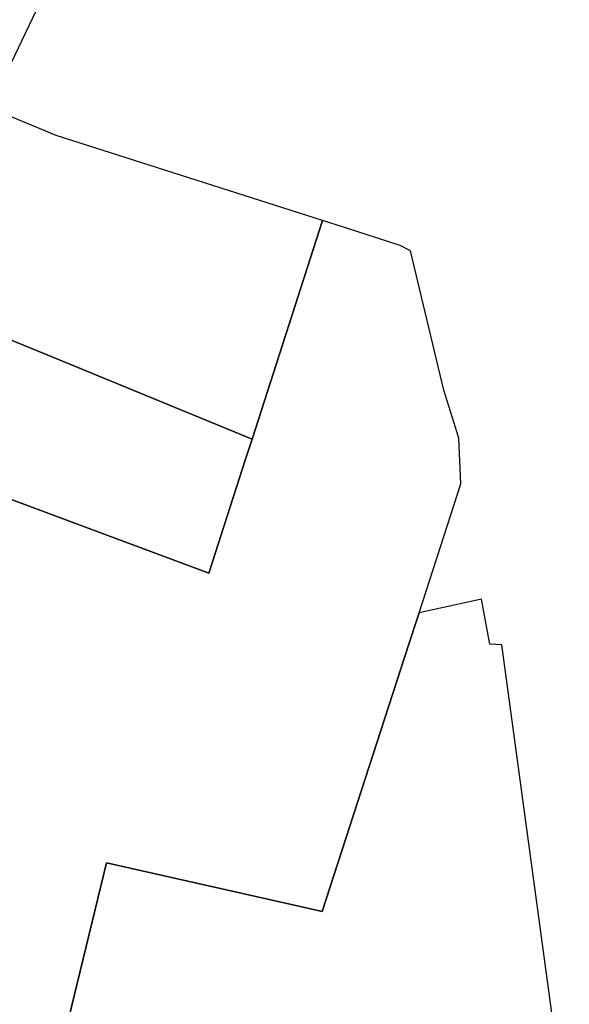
# Model space of a CAD drawing. Header units: metres. Extents: x 410063 to 2410512, y 5786105 to 5787650.
# Tile 29 of 30: x 2410316 to 2410486, y 5786916 to 5787219. Entities that reach past the tile are written whole.
import ezdxf

# ---------------------------------------------------------------- set-up
doc = ezdxf.new("R2010")
doc.units = ezdxf.units.M
doc.layers.add('K100-FLST_GRENZEN', color=40, linetype='Continuous')

msp = doc.modelspace()

# ---------------------------------------------------------------- linework, layer by layer
at = {"layer": 'K100-FLST_GRENZEN', "color": 18, "true_color": 0x000000}
for points in [[(2410307.06897, 5787191.768982, 0), (2410325.833008, 5787231.002014, 0)], [(2410325.153992, 5786885.488007, 0), (2410343.138977, 5786959.447998, 0), (2410403.64801, 5786945.772003, 0), (2410409.492004, 5786944.450989, 0), (2410436.06897, 5787026.385986, 0), (2410438.70697, 5787034.518005, 0), (2410439.307983, 5787036.372986, 0), (2410447.023987, 5787060.141998, 0), (2410452.177979, 5787076.020996, 0), (2410451.609985, 5787090.085999, 0), (2410446.93103, 5787104.914978, 0), (2410436.72699, 5787147.755005, 0), (2410433.482971, 5787149.460022, 0), (2410416.356018, 5787154.937012, 0), (2410409.599976, 5787157.096985, 0), (2410387.911011, 5787089.84201, 0), (2410385.820984, 5787083.362, 0), (2410374.68103, 5787048.822998, 0), (2410374.607971, 5787048.597992, 0), (2410369.638977, 5787050.445007, 0), (2410307.958984, 5787073.376007, 0)], [(2410485.565002, 5786873.937988, 0), (2410464.747986, 5787026.484009, 0), (2410461.062012, 5787026.713013, 0), (2410459.278015, 5787036.617004, 0), (2410458.567993, 5787040.554993, 0), (2410439.307983, 5787036.372986, 0), (2410438.70697, 5787034.518005, 0), (2410436.06897, 5787026.385986, 0), (2410409.492004, 5786944.450989, 0), (2410403.64801, 5786945.772003, 0), (2410343.138977, 5786959.447998, 0), (2410325.153992, 5786885.488007, 0)]]:
    msp.add_polyline3d(points, dxfattribs=at)
for points in [[(2410282.111023, 5787143.656006, 0), (2410293.885986, 5787128.383972, 0), (2410324.294983, 5787115.919006, 0), (2410387.911011, 5787089.84201, 0), (2410409.599976, 5787157.096985, 0), (2410327.56897, 5787183.325012, 0), (2410311.127014, 5787190.099976, 0), (2410285.453979, 5787149.007996, 0), (2410282.111023, 5787143.656006, 0)], [(2410257.968018, 5787104.901001, 0), (2410300.710022, 5787083.261993, 0), (2410298.416992, 5787076.923004, 0), (2410307.958984, 5787073.376007, 0), (2410369.638977, 5787050.445007, 0), (2410374.607971, 5787048.597992, 0), (2410374.68103, 5787048.822998, 0), (2410385.820984, 5787083.362, 0), (2410387.911011, 5787089.84201, 0), (2410324.294983, 5787115.919006, 0), (2410293.885986, 5787128.383972, 0), (2410282.111023, 5787143.656006, 0), (2410279.437012, 5787139.377991, 0), (2410273.224976, 5787129.440979, 0), (2410257.968018, 5787104.901001, 0)]]:
    msp.add_polyline3d(points, close=True, dxfattribs=at)

doc.saveas('drawing.dxf')
